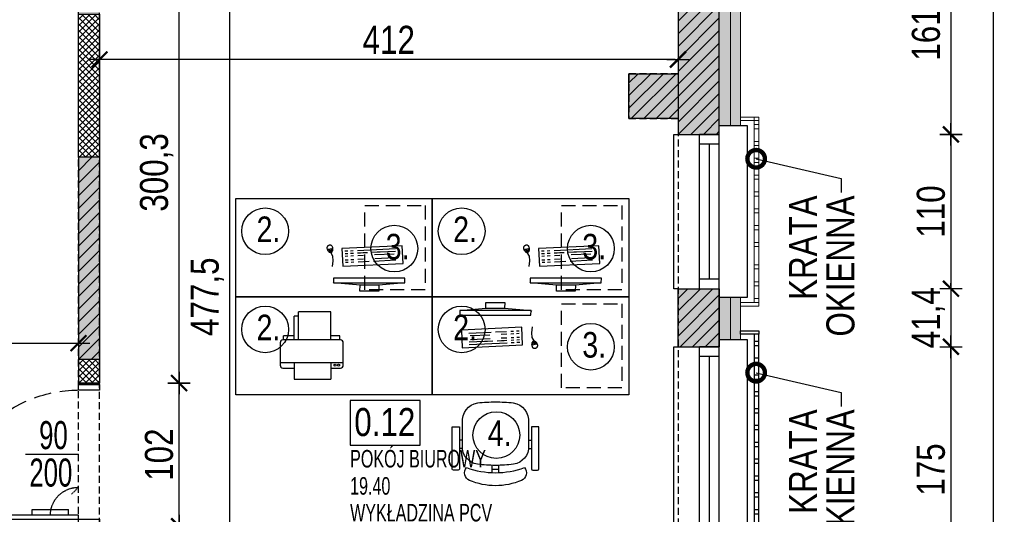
# Model space of a CAD drawing. Header units: millimetres. Extents: x 76192 to 88546, y 19309 to 25840.
# Tile 51 of 61: x 87845 to 88546, y 20479 to 20831. Entities that reach past the tile are written whole.
import ezdxf
from ezdxf import colors
from ezdxf.entities.mleader import LeaderData, LeaderLine
from ezdxf.math import Vec2, Vec3

# ---------------------------------------------------------------- set-up
doc = ezdxf.new("R2010")
doc.units = ezdxf.units.MM
doc.linetypes.add('DASHED', pattern=[0.75, 0.5, -0.25])
doc.layers.get('DEFPOINTS').update_dxf_attribs({"lineweight": 9})
for name, color, linetype in [('_AAB_TABELKI_OPIS', 1, 'Continuous'), ('_AAB_WYPOSAŻENIE', 193, 'Continuous'), ('_HSA_HATCH_WYPEŁNIENIA_PRZEGRÓD', 205, 'Continuous'), ('_HSA_NUMERACJA POMIESZCZEN', 43, 'Continuous'), ('_HSA_OPIS', 43, 'Continuous'), ('_HSA_OPIS_STOLARKA_WEWNĘTRZNA', 43, 'Continuous'), ('_HSA_STOLARKA_WEWNĘTRZNA', 132, 'Continuous'), ('_HSA_STOLARKA_ZEWNĘTRZNA', 132, 'Continuous'), ('_HSA_WIDOKOWE', 1, 'Continuous'), ('_HSA_WIDOKOWE_CIENKIE', 8, 'Continuous'), ('_HSA_WYM_100', 141, 'Continuous'), ('_HSA_WYPOSAŻENIE', 193, 'Continuous'), ('_HSA_ŚCIANY_DZIAŁOWE', 6, 'Continuous'), ('_HSA_ŚCIANY_KONSTRUKCYJNE', 3, 'Continuous'), ('_HSA_ŚCIANY_MUROWANE', 4, 'Continuous')]:
    doc.layers.add(name, color=color, linetype=linetype)
for name, color, linetype, lineweight in [('_HSA_IZOLACJA_TERMICZNA', 2, 'Continuous', 5), ('A- stolarka', 221, 'Continuous', 20), ('A_CIENKIE', 252, 'Continuous', 18)]:
    doc.layers.add(name, color=color, linetype=linetype, lineweight=lineweight)
doc.layers.add('_HSA_NUMERACJA POMIESZCZEN POMOC', color=7, linetype='Continuous', true_color=0x38940a, plot=False)
doc.layers.add('_HSA_POWIERZCHNIA_UŻYTKOWA', color=115, linetype='DASHED', plot=False)
doc.styles.add('Arial Narrow_1', font='Arial Narrow.ttf', dxfattribs={"width": 0.8, "height": 200})
doc.styles.add('ARIAL_100', font='Arial.ttf', dxfattribs={"width": 0.8, "height": 20})
doc.styles.add('ARIAL_30', font='Arial.ttf', dxfattribs={"width": 0.8, "height": 7})
doc.styles.add('ARIAL_50', font='Arial Narrow.ttf', dxfattribs={"width": 0.8, "height": 10})
doc.linetypes.add('BATTING', pattern='A,0.00254,-2.54,[134,ltypeshp.shx,S=2.54,R=0,X=-2.54,Y=0],-5.08,[134,ltypeshp.shx,S=2.54,R=180,X=2.54,Y=0],-2.54', length=10.16254)
doc.dimstyles.new('WYM_WEWN_100', dxfattribs={"dimtxt": 20, "dimasz": 2, "dimexe": 10, "dimexo": 0, "dimgap": 4, "dimtad": 1, "dimdec": 1, "dimrnd": 0.1, "dimtxsty": 'ARIAL_100', "dimblk": 'Wym-03', "dimcen": 0, "dimdle": 10, "dimse1": 1, "dimse2": 1, "dimclrt": 256, "dimazin": 2, "dimtfac": 1, "dimtdec": 1, "dimtix": 1, "dimtmove": 2, "dimatfit": 0, "dimfxl": 1, "dimtolj": 1, "dimtzin": 0, "dimarcsym": 0})

# ---------------------------------------------------------------- blocks, each defined once
blk = doc.blocks.new('*U226')
at = {"linetype": 'ByBlock', "ltscale": 10}
for p, q in [((0, 14), (110, 14)), ((0, 0), (0, 14)), ((7, 0), (7, 14)), ((103, 14), (103, 0)), ((110, 14), (110, 0)), ((0, 0), (110, 0)), ((7, 7), (103, 7))]:
    blk.add_line(p, q, dxfattribs=at)
blk = doc.blocks.new('*U225')
at = {"linetype": 'ByBlock', "ltscale": 10}
for p, q in [((0, 14), (175, 14)), ((0, 0), (0, 14)), ((7, 0), (7, 14)), ((168, 14), (168, 0)), ((175, 14), (175, 0)), ((0, 0), (175, 0)), ((7, 7), (168, 7))]:
    blk.add_line(p, q, dxfattribs=at)
blk = doc.blocks.new('A$Ccbc24da0')
at = {"layer": 'A_CIENKIE', "color": 0}
for points in [[(-5, 3.84), (8.11, 3.84), (8.11, 6.32), (-5, 6.32)], [(4.9, -1.99), (8.11, -1.99), (8.11, 0.93), (4.9, 0.93)], [(4.9, -13.99), (8.11, -13.99), (8.11, -11.07), (4.9, -11.07)], [(4.9, -25.99), (8.11, -25.99), (8.11, -23.07), (4.9, -23.07)], [(4.9, -37.99), (8.11, -37.99), (8.11, -35.07), (4.9, -35.07)], [(4.9, -49.99), (8.11, -49.99), (8.11, -47.07), (4.9, -47.07)], [(4.9, -61.99), (8.11, -61.99), (8.11, -59.07), (4.9, -59.07)], [(4.9, -73.99), (8.11, -73.99), (8.11, -71.07), (4.9, -71.07)], [(4.9, -85.99), (8.11, -85.99), (8.11, -83.07), (4.9, -83.07)], [(4.9, -101.99), (8.11, -101.99), (8.11, -99.07), (4.9, -99.07)], [(4.9, -113.99), (8.11, -113.99), (8.11, -111.07), (4.9, -111.07)], [(-5, -128.47), (8.11, -128.47), (8.11, -125.99), (-5, -125.99)], [(4.9, -125.99), (8.11, -125.99), (8.11, -123.07), (4.9, -123.07)]]:
    blk.add_lwpolyline(points, close=True, dxfattribs=at)
blk.add_lwpolyline([(4.9, 6.32), (4.9, -125.99), (8.11, -125.99), (8.11, 6.32)], dxfattribs=at)
blk = doc.blocks.new('A$Cbb3937aa')
for points in [[(0, 197.94), (13.11, 197.94), (13.11, 195.46), (0, 195.46)], [(13.11, 195.46), (9.9, 195.46), (9.9, 2.48), (13.11, 2.48)], [(9.9, 187.44), (13.11, 187.44), (13.11, 190.37), (9.9, 190.37)], [(9.9, 175.44), (13.11, 175.44), (13.11, 178.37), (9.9, 178.37)], [(9.9, 163.44), (13.11, 163.44), (13.11, 166.37), (9.9, 166.37)], [(9.9, 151.44), (13.11, 151.44), (13.11, 154.37), (9.9, 154.37)], [(9.9, 139.44), (13.11, 139.44), (13.11, 142.37), (9.9, 142.37)], [(9.9, 127.44), (13.11, 127.44), (13.11, 130.37), (9.9, 130.37)], [(9.9, 115.44), (13.11, 115.44), (13.11, 118.37), (9.9, 118.37)], [(9.9, 103.44), (13.11, 103.44), (13.11, 106.37), (9.9, 106.37)], [(9.9, 91.44), (13.11, 91.44), (13.11, 94.37), (9.9, 94.37)], [(9.9, 79.44), (13.11, 79.44), (13.11, 82.37), (9.9, 82.37)], [(9.9, 67.44), (13.11, 67.44), (13.11, 70.37), (9.9, 70.37)], [(9.9, 55.44), (13.11, 55.44), (13.11, 58.37), (9.9, 58.37)], [(9.9, 43.44), (13.11, 43.44), (13.11, 46.37), (9.9, 46.37)], [(9.9, 31.44), (13.11, 31.44), (13.11, 34.37), (9.9, 34.37)], [(9.9, 19.44), (13.11, 19.44), (13.11, 22.37), (9.9, 22.37)], [(9.9, 7.44), (13.11, 7.44), (13.11, 10.37), (9.9, 10.37)], [(0, 0), (13.11, 0), (13.11, 2.48), (0, 2.48)]]:
    blk.add_lwpolyline(points, close=True)
blk = doc.blocks.new('*U539')
for p, q in [((93.275, 87), (90.175, 87)), ((93.275, 85), (90.175, 85)), ((93.275, 88.25), (94.075, 88.25)), ((93.275, 83.75), (93.275, 88.25)), ((97.8, 88.25), (97, 88.25)), ((97.8, 83.75), (97.8, 88.25)), ((97.8, 87), (100.9, 87)), ((97.8, 85), (100.9, 85)), ((87.175, 75.86), (87.175, 84)), ((89.175, 75.86), (89.175, 84)), ((94.075, 83.75), (93.275, 83.75)), ((97, 83.75), (97.8, 83.75)), ((101.9, 75.86), (101.9, 84)), ((103.9, 75.86), (103.9, 84)), ((92.275, 74.86), (90.175, 74.86)), ((92.275, 72.86), (90.175, 72.86)), ((92.275, 72.86), (92.275, 74.86)), ((98.8, 72.86), (98.8, 74.86)), ((98.8, 74.86), (100.9, 74.86)), ((98.8, 72.86), (100.9, 72.86)), ((90.075, 33), (90.075, 7)), ((94.075, 33), (90.075, 33)), ((94.075, 7), (90.075, 7))]:
    blk.add_line(p, q)
at = {"linetype": 'DASHED'}
blk.add_line((74.275, 0), (79.225, 4.95), dxfattribs=at)
for points in [[(97, 0), (94.075, 0), (94.075, 92), (97, 92)], [(1, 0), (1, -15), (5, -15), (5, 0)], [(97, 0), (97, -15), (101, -15), (101, 0)]]:
    blk.add_lwpolyline(points, close=True)
for points in [[(0, 0), (0, -15)], [(102, 0), (102, -15)]]:
    blk.add_lwpolyline(points)
at = {"linetype": 'DASHED', "ltscale": 25}
blk.add_arc((97, 0), 92, 90, 180, dxfattribs=at)
for centre, radius, start, end in [((90.175, 84), 3, 90, 180), ((90.175, 84), 1, 90, 180), ((100.9, 84), 3, 0, 90), ((100.9, 84), 1, 0, 90), ((90.175, 75.86), 3, 180, 270), ((90.175, 75.86), 1, 180, 270), ((100.9, 75.86), 3, 270, 0), ((100.9, 75.86), 1, 270, 0)]:
    blk.add_arc(centre, radius, start, end)
at = {"linetype": 'DASHED', "ltscale": 0.5}
blk.add_arc((94.275, 0), 20, 90, 180, dxfattribs=at)
blk = doc.blocks.new('biurko 140x70')
at = {"layer": '_AAB_TABELKI_OPIS'}
blk.add_circle((34506.38, 9489.46), 16.65, dxfattribs=at)
at = {"layer": '_AAB_WYPOSAŻENIE'}
blk.add_lwpolyline([(34485.45, 9512.76), (34625.45, 9512.76), (34625.45, 9442.76), (34485.45, 9442.76)], close=True, dxfattribs=at)
at = {"layer": '_AAB_TABELKI_OPIS', "insert": (34500.28, 9499.95), "char_height": 18.2, "attachment_point": 1, "style": 'ARIAL_30'}
blk.add_mtext_dynamic_manual_height_columns('2.', width=375.4118, gutter_width=5850.55, heights=[0], dxfattribs=at)
blk = doc.blocks.new('kontener podbiurk')
at = {"layer": '_AAB_TABELKI_OPIS'}
blk.add_circle((34395.36, 9475.54), 16.65, dxfattribs=at)
at = {"layer": '_AAB_WYPOSAŻENIE', "linetype": 'DASHED', "ltscale": 20}
blk.add_lwpolyline([(34417.42, 9446.22), (34374.42, 9446.22), (34374.42, 9506.22), (34417.42, 9506.22)], close=True, dxfattribs=at)
at = {"layer": '_AAB_TABELKI_OPIS', "insert": (34389.25, 9486.03), "char_height": 18.2, "attachment_point": 1, "style": 'ARIAL_30'}
blk.add_mtext_dynamic_manual_height_columns('3.', width=375.4118, gutter_width=5850.55, heights=[0], dxfattribs=at)
blk = doc.blocks.new('E1')
for p, q in [((39168.7, -57603.37), (39169.02, -57603.64)), ((39190.41, -57601.59), (39192.43, -57601.04)), ((39190.48, -57601.85), (39192.49, -57601.31)), ((39191, -57601.71), (39190.94, -57601.44)), ((39192.14, -57601.4), (39192.08, -57601.14)), ((39183.08, -57612.16), (39183.17, -57614.16)), ((39184.87, -57612.08), (39184.97, -57614.07)), ((39187.57, -57611.95), (39187.67, -57613.95)), ((39189.37, -57611.86), (39189.46, -57613.86)), ((39191.17, -57611.78), (39191.26, -57613.77)), ((39183.26, -57616.16), (39183.36, -57618.15)), ((39183.5, -57621.15), (39183.88, -57629.14)), ((39185.06, -57616.07), (39185.16, -57618.07)), ((39185.3, -57621.07), (39185.49, -57625.06)), ((39187.76, -57615.94), (39187.85, -57617.94)), ((39187.99, -57620.94), (39188.18, -57624.93)), ((39189.56, -57615.86), (39189.65, -57617.86)), ((39191.36, -57615.77), (39191.45, -57617.77)), ((39191.59, -57620.77), (39192.86, -57647.74)), ((39184.02, -57632.14), (39184.77, -57648.12)), ((39185.86, -57633.05), (39186.52, -57647.04)), ((39188.56, -57632.92), (39189.22, -57646.91))]:
    blk.add_line(p, q)
at = {"flags": 128}
for points in [[(39189.99, -57601.69), (39189.99, -57601.43), (39190.07, -57601.17), (39190.2, -57600.91), (39190.38, -57600.64), (39190.6, -57600.39), (39190.86, -57600.15), (39191.16, -57599.92), (39191.47, -57599.72), (39191.8, -57599.55), (39192.15, -57599.4), (39192.5, -57599.29), (39192.84, -57599.21), (39193.19, -57599.17), (39193.52, -57599.16), (39193.84, -57599.2), (39194.13, -57599.27), (39194.4, -57599.39), (39194.64, -57599.54), (39194.85, -57599.72), (39195.04, -57599.93), (39195.19, -57600.15), (39195.32, -57600.39), (39195.41, -57600.63), (39195.48, -57600.87), (39195.51, -57601.11), (39195.51, -57601.34), (39195.48, -57601.56), (39195.41, -57601.77), (39195.31, -57601.97), (39195.16, -57602.15), (39194.97, -57602.33), (39194.74, -57602.48), (39194.46, -57602.63), (39194.15, -57602.76), (39193.8, -57602.86), (39193.43, -57602.95), (39193.05, -57603.01), (39192.66, -57603.04), (39192.27, -57603.04), (39191.89, -57603), (39191.53, -57602.93), (39191.18, -57602.83), (39190.87, -57602.7), (39190.59, -57602.54), (39190.36, -57602.36), (39190.17, -57602.15), (39190.05, -57601.93)], [(39192.14, -57599.9), (39191.98, -57599.97), (39191.68, -57600.13), (39191.39, -57600.31), (39191.13, -57600.52), (39190.89, -57600.73), (39190.7, -57600.95), (39190.55, -57601.17), (39190.45, -57601.36), (39190.41, -57601.53), (39190.4, -57601.65), (39190.43, -57601.75), (39190.5, -57601.87), (39190.62, -57602.01), (39190.8, -57602.15), (39191.03, -57602.28), (39191.3, -57602.4), (39191.6, -57602.48), (39191.93, -57602.55), (39192.27, -57602.58), (39192.63, -57602.58), (39192.81, -57602.56)], [(39182.31, -57653.24), (39194.89, -57652.65), (39192.87, -57609.69), (39180.29, -57610.29)]]:
    blk.add_lwpolyline(points, close=True, dxfattribs=at)
for points in [[(39166.69, -57636.03), (39162.56, -57635.85), (39162.56, -57622.41), (39166.69, -57622.59), (39168.41, -57603.61), (39168.41, -57654.39), (39166.69, -57636.03), (39166.69, -57622.59)], [(39168.41, -57654.39), (39171.72, -57654.54), (39171.72, -57603.76), (39168.41, -57603.61)], [(39179.99, -57602.96), (39184.2, -57603.5), (39187.58, -57603.2), (39189.99, -57601.64)], [(39189.79, -57620.85), (39189.89, -57622.85), (39189.98, -57624.85), (39190.12, -57627.84)], [(39190.26, -57630.84), (39190.45, -57634.84), (39190.54, -57636.83), (39191.06, -57647.82)]]:
    blk.add_lwpolyline(points, dxfattribs=at)
blk = doc.blocks.new('KRZO')
at = {"color": 0}
for p, q in [((-23.6, -27.3), (-25.6, -27.3)), ((23.6, -27.3), (25.6, -27.3)), ((-23.53, -33.3), (-25.6, -33.3)), ((23.53, -33.3), (25.6, -33.3)), ((-2.46, -50.38), (-2.46, -45.2)), ((2.46, -50.38), (2.46, -45.2))]:
    blk.add_line(p, q, dxfattribs=at)
for points in [[(0, 0, 0.028526), (-12.69, -0.67, 0.385652), (-23.6, -14.7), (-23.6, -31.4, 0.383693), (-12.8, -44.4, 0.032317), (0, -45.23, 0.032317), (12.8, -44.4, 0.383693), (23.6, -31.4), (23.6, -14.7, 0.385652), (12.69, -0.67, 0.028526)], [(-29.9, -48.6, -0.414214), (-30.9, -47.6), (-30.9, -46.6), (-30.9, -18.2, -0.414214), (-30.4, -17.7), (-26.1, -17.7, -0.414214), (-25.6, -18.2), (-25.6, -47.6, -0.414214), (-26.6, -48.6), (-28.9, -48.6)], [(29.9, -48.6, 0.414214), (30.9, -47.6), (30.9, -46.6), (30.9, -18.2, 0.414214), (30.4, -17.7), (26.1, -17.7, 0.414214), (25.6, -18.2), (25.6, -47.6, 0.414214), (26.6, -48.6), (28.9, -48.6)], [(0, -59.73, 0.099829), (18.48, -55.96, 0.505402), (20.7, -46.8, -0.087014), (0, -50.43, -0.087014), (-20.7, -46.8, 0.505402), (-18.48, -55.96, 0.099829)]]:
    blk.add_lwpolyline(points, format="xyb", close=True, dxfattribs=at)
blk.add_lwpolyline([(2.46, -48), (0, -48), (-2.46, -48)], dxfattribs=at)
blk = doc.blocks.new('krzesło biur')
at = {"layer": '_AAB_TABELKI_OPIS'}
blk.add_circle((0.57, -23.64), 16.65, dxfattribs=at)
at = {"layer": '_AAB_WYPOSAŻENIE', "xscale": -1, "rotation": 359.9999999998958}
blk.add_blockref('KRZO', (0, 0), dxfattribs=at)
at = {"layer": '_AAB_TABELKI_OPIS', "insert": (-5.53, -13.16), "char_height": 18.2, "attachment_point": 1, "style": 'ARIAL_30'}
blk.add_mtext_dynamic_manual_height_columns('4.', width=375.4118, gutter_width=5850.55, heights=[0], dxfattribs=at)
blk = doc.blocks.new('NUMERACJA_POMIESZCZEŃ_200')
blk.add_lwpolyline([(50, 31.85), (0, 31.85), (0, 0), (50, 0)], close=True)
at = {"style": 'ARIAL_100', "width": 0.8}
blk.add_attdef('OPIS_TABELKA', (2.96, 6.47), '', height=20, dxfattribs=at)
at = {"layer": '_HSA_NUMERACJA POMIESZCZEN POMOC', "style": 'ARIAL_50', "width": 0.8}
for tag, p in [('NAZWA', (0, -15.93)), ('POWIERZCHNIA', (0, -35.3)), ('POSADZKA', (0, -54.39)), ('SUFIT', (0, -73.08))]:
    blk.add_attdef(tag, p, '', height=12.5, dxfattribs=at)
blk = doc.blocks.new('_DotSmall')
at = {"color": 0, "linetype": 'ByBlock', "const_width": 0.5}
blk.add_lwpolyline([(-0.0625, 0, 1), (0.0625, 0, 1)], format="xyb", close=True, dxfattribs=at)
blk = doc.blocks.new('Wym-03')
for p, q in [((0, 4), (0, -4)), ((-4, 0), (4, 0))]:
    blk.add_line(p, q)
blk.add_lwpolyline([(-2.83, -2.83, 0.8, 0.8, 0), (2.83, 2.83, 0.05, 0.05, 0)], format="xyseb")
blk = doc.blocks.new('*D711')
at = {"layer": '_HSA_WYM_100', "color": 0, "lineweight": -2}
blk.add_line((88508.19, 20908.42), (88508.19, 20751.35), dxfattribs=at)
at = {"layer": 'DEFPOINTS', "color": 0}
for p in [(88343.19, 20910.42), (88343.19, 20749.35), (88508.19, 20749.35)]:
    blk.add_point(p, dxfattribs=at)
at = {"layer": '_HSA_WYM_100', "color": 0, "lineweight": -2, "xscale": 2, "yscale": 2, "zscale": 2}
for p, rotation in [((88508.19, 20910.42), 90), ((88508.19, 20749.35), 270)]:
    blk.add_blockref('Wym-03', p, dxfattribs=dict(at, rotation=rotation))
at = {"layer": '_HSA_WYM_100', "insert": (88492.17, 20829.89), "char_height": 20, "attachment_point": 5, "rotation": 90, "style": 'ARIAL_100'}
blk.add_mtext('\\A1;161,1', dxfattribs=at)
blk = doc.blocks.new('*D712')
at = {"layer": '_HSA_WYM_100', "color": 0, "lineweight": -2}
blk.add_line((88508.19, 20747.35), (88508.19, 20641.35), dxfattribs=at)
at = {"layer": 'DEFPOINTS', "color": 0}
for p in [(88343.19, 20749.35), (88343.19, 20639.35), (88508.19, 20639.35)]:
    blk.add_point(p, dxfattribs=at)
at = {"layer": '_HSA_WYM_100', "color": 0, "lineweight": -2, "xscale": 2, "yscale": 2, "zscale": 2}
for p, rotation in [((88508.19, 20749.35), 90), ((88508.19, 20639.35), 270)]:
    blk.add_blockref('Wym-03', p, dxfattribs=dict(at, rotation=rotation))
at = {"layer": '_HSA_WYM_100', "insert": (88493.97, 20694.35), "char_height": 20, "attachment_point": 5, "rotation": 90, "style": 'ARIAL_100'}
blk.add_mtext('\\A1;110', dxfattribs=at)
blk = doc.blocks.new('*D713')
at = {"layer": '_HSA_WYM_100', "color": 0, "lineweight": -2}
for p, q in [((88508.19, 20641.35), (88508.19, 20643.35)), ((88508.19, 20639.35), (88508.19, 20597.92)), ((88508.19, 20595.92), (88508.19, 20593.92))]:
    blk.add_line(p, q, dxfattribs=at)
at = {"layer": 'DEFPOINTS', "color": 0}
for p in [(88343.19, 20639.35), (88343.19, 20597.92), (88508.19, 20597.92)]:
    blk.add_point(p, dxfattribs=at)
at = {"layer": '_HSA_WYM_100', "color": 0, "lineweight": -2, "xscale": 2, "yscale": 2, "zscale": 2}
for p, rotation in [((88508.19, 20639.35), 270), ((88508.19, 20597.92), 90)]:
    blk.add_blockref('Wym-03', p, dxfattribs=dict(at, rotation=rotation))
at = {"layer": '_HSA_WYM_100', "insert": (88492.17, 20618.64), "char_height": 20, "attachment_point": 5, "rotation": 90, "style": 'ARIAL_100'}
blk.add_mtext('\\A1;41,4', dxfattribs=at)
blk = doc.blocks.new('*D714')
at = {"layer": '_HSA_WYM_100', "color": 0, "lineweight": -2}
blk.add_line((88508.19, 20595.92), (88508.19, 20424.92), dxfattribs=at)
at = {"layer": 'DEFPOINTS', "color": 0}
for p in [(88343.19, 20597.92), (88343.19, 20422.92), (88508.19, 20422.92)]:
    blk.add_point(p, dxfattribs=at)
at = {"layer": '_HSA_WYM_100', "color": 0, "lineweight": -2, "xscale": 2, "yscale": 2, "zscale": 2}
for p, rotation in [((88508.19, 20597.92), 90), ((88508.19, 20422.92), 270)]:
    blk.add_blockref('Wym-03', p, dxfattribs=dict(at, rotation=rotation))
at = {"layer": '_HSA_WYM_100', "insert": (88493.97, 20510.42), "char_height": 20, "attachment_point": 5, "rotation": 90, "style": 'ARIAL_100'}
blk.add_mtext('\\A1;175', dxfattribs=at)
blk = doc.blocks.new('*D722')
at = {"layer": '_HSA_WYM_100', "color": 0, "lineweight": -2}
blk.add_line((88538.19, 23251.53), (88538.19, 19529.42), dxfattribs=at)
at = {"layer": 'DEFPOINTS', "color": 0}
for p in [(88358.19, 23253.53), (88358.19, 19527.42), (88538.19, 19527.42)]:
    blk.add_point(p, dxfattribs=at)
at = {"layer": '_HSA_WYM_100', "color": 0, "lineweight": -2, "xscale": 2, "yscale": 2, "zscale": 2}
for p, rotation in [((88538.19, 23253.53), 90), ((88538.19, 19527.42), 270)]:
    blk.add_blockref('Wym-03', p, dxfattribs=dict(at, rotation=rotation))
at = {"layer": '_HSA_WYM_100', "insert": (88522.17, 21390.48), "char_height": 20, "attachment_point": 5, "rotation": 90, "style": 'ARIAL_100'}
blk.add_mtext('\\A1;3726,1', dxfattribs=at)
blk = doc.blocks.new('*D1104')
at = {"layer": '_HSA_WYM_100', "color": 0, "lineweight": -2}
blk.add_line((87958.46, 20472.05), (87958.46, 20570.05), dxfattribs=at)
at = {"layer": 'DEFPOINTS', "color": 0}
for p in [(87901.81, 20572.05), (87958.46, 20572.05), (87901.81, 20470.05)]:
    blk.add_point(p, dxfattribs=at)
at = {"layer": '_HSA_WYM_100', "color": 0, "lineweight": -2, "xscale": 2, "yscale": 2, "zscale": 2}
for p, rotation in [((87958.46, 20572.05), 90), ((87958.46, 20470.05), 270)]:
    blk.add_blockref('Wym-03', p, dxfattribs=dict(at, rotation=rotation))
at = {"layer": '_HSA_WYM_100', "insert": (87944.25, 20521.05), "char_height": 20, "attachment_point": 5, "rotation": 90, "style": 'ARIAL_100'}
blk.add_mtext('\\A1;102', dxfattribs=at)
blk = doc.blocks.new('*D1105')
at = {"layer": '_HSA_WYM_100', "color": 0, "lineweight": -2}
blk.add_line((87958.46, 20574.05), (87958.46, 20870.38), dxfattribs=at)
at = {"layer": 'DEFPOINTS', "color": 0}
for p in [(87901.81, 20872.38), (87958.46, 20872.38), (87901.81, 20572.05)]:
    blk.add_point(p, dxfattribs=at)
at = {"layer": '_HSA_WYM_100', "color": 0, "lineweight": -2, "xscale": 2, "yscale": 2, "zscale": 2}
for p, rotation in [((87958.46, 20872.38), 89.99999999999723), ((87958.46, 20572.05), 269.9999999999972)]:
    blk.add_blockref('Wym-03', p, dxfattribs=dict(at, rotation=rotation))
at = {"layer": '_HSA_WYM_100', "insert": (87942.44, 20722.21), "char_height": 20, "attachment_point": 5, "rotation": 90, "style": 'ARIAL_100'}
blk.add_mtext('\\A1;300,3', dxfattribs=at)
blk = doc.blocks.new('*D1113')
at = {"layer": '_HSA_WYM_100', "color": 0, "lineweight": -2}
blk.add_line((87994.51, 20396.88), (87994.51, 20870.38), dxfattribs=at)
at = {"layer": 'DEFPOINTS', "color": 0}
for p in [(87958.46, 20872.38), (87994.51, 20872.38), (87958.46, 20394.88)]:
    blk.add_point(p, dxfattribs=at)
at = {"layer": '_HSA_WYM_100', "color": 0, "lineweight": -2, "xscale": 2, "yscale": 2, "zscale": 2}
for p, rotation in [((87994.51, 20872.38), 89.99999999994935), ((87994.51, 20394.88), 269.9999999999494)]:
    blk.add_blockref('Wym-03', p, dxfattribs=dict(at, rotation=rotation))
at = {"layer": '_HSA_WYM_100', "insert": (87978.53, 20633.63), "char_height": 20, "attachment_point": 5, "rotation": 90, "style": 'ARIAL_100'}
blk.add_mtext('\\A1;477,5', dxfattribs=at)
blk = doc.blocks.new('*D1120')
at = {"layer": '_HSA_WYM_100', "color": 0, "lineweight": -2}
blk.add_line((88311.81, 20802.73), (87903.81, 20802.73), dxfattribs=at)
at = {"layer": 'DEFPOINTS', "color": 0}
for p in [(87901.81, 20802.73), (87901.81, 20792.64), (88313.81, 20792.64)]:
    blk.add_point(p, dxfattribs=at)
at = {"layer": '_HSA_WYM_100', "color": 0, "lineweight": -2, "xscale": 2, "yscale": 2, "zscale": 2, "rotation": 180}
blk.add_blockref('Wym-03', (87901.81, 20802.73), dxfattribs=at)
at = {"layer": '_HSA_WYM_100', "color": 0, "lineweight": -2, "xscale": 2, "yscale": 2, "zscale": 2}
blk.add_blockref('Wym-03', (88313.81, 20802.73), dxfattribs=at)
at = {"layer": '_HSA_WYM_100', "insert": (88107.81, 20816.77), "char_height": 20, "attachment_point": 5, "style": 'ARIAL_100'}
blk.add_mtext('\\A1;412', dxfattribs=at)
blk = doc.blocks.new('*D1141')
at = {"layer": '_HSA_WYM_100', "color": 0, "lineweight": -2}
blk.add_line((87708.81, 20600.46), (87884.81, 20600.46), dxfattribs=at)
at = {"layer": 'DEFPOINTS', "color": 0}
for p in [(87706.81, 20619.14), (87886.81, 20619.14), (87886.81, 20600.46)]:
    blk.add_point(p, dxfattribs=at)
at = {"layer": '_HSA_WYM_100', "color": 0, "lineweight": -2, "xscale": 2, "yscale": 2, "zscale": 2, "rotation": 180}
blk.add_blockref('Wym-03', (87706.81, 20600.46), dxfattribs=at)
at = {"layer": '_HSA_WYM_100', "color": 0, "lineweight": -2, "xscale": 2, "yscale": 2, "zscale": 2}
blk.add_blockref('Wym-03', (87886.81, 20600.46), dxfattribs=at)
at = {"layer": '_HSA_WYM_100', "insert": (87796.81, 20614.68), "char_height": 20, "attachment_point": 5, "style": 'ARIAL_100'}
blk.add_mtext('\\A1;180', dxfattribs=at)

msp = doc.modelspace()

# ---------------------------------------------------------------- hatches: boundary and pattern name
at = {"layer": '_HSA_HATCH_WYPEŁNIENIA_PRZEGRÓD'}
h = msp.add_hatch(dxfattribs=at)
h.set_pattern_fill('ANSI31', color=256, scale=2, style=0)
h.set_pattern_definition([(45, (16000, 0), (-4.49012806, 4.49012806), [])])
h.paths.add_polyline_path([(88313.81, 22610.64), (88271.81, 22610.64), (88271.81, 22579.64), (88313.81, 22579.64)])
h.paths.add_polyline_path([(88343.19, 22384.17), (88313.81, 22384.17), (88313.81, 22310.42), (88343.19, 22310.42)])
h.paths.add_polyline_path([(88343.19, 21990.42), (88313.81, 21990.42), (88313.81, 21905.42), (88343.19, 21905.42)])
h.paths.add_polyline_path([(88343.19, 21730.42), (88313.81, 21730.42), (88313.81, 21619.24), (88343.19, 21619.24)])
h.paths.add_polyline_path([(88343.19, 21444.24), (88313.81, 21444.24), (88313.81, 21335.52), (88343.19, 21335.52)])
h.paths.add_polyline_path([(88313.81, 21406.25), (88263.81, 21406.25), (88263.81, 21370.53), (88313.81, 21370.53)])
h.paths.add_polyline_path([(88343.19, 21160.52), (88313.81, 21160.52), (88313.81, 21085.42), (88343.19, 21085.42)])
h.paths.add_polyline_path([(88343.19, 20910.42), (88313.81, 20910.42), (88313.81, 20749.35), (88343.19, 20749.35)])
h.paths.add_polyline_path([(88313.81, 20792.64), (88278.81, 20792.64), (88278.81, 20760.64), (88313.81, 20760.64)])
h.paths.add_polyline_path([(88343.19, 20639.35), (88313.81, 20639.35), (88313.81, 20597.92), (88343.19, 20597.92)])
h.paths.add_polyline_path([(88343.19, 20422.92), (88313.81, 20422.92), (88313.81, 20380.8), (88343.19, 20380.8)])
h.paths.add_polyline_path([(88313.81, 20205.8), (88278.81, 20205.8), (88278.81, 20172.8), (88313.81, 20172.8)])
h.paths.add_polyline_path([(80845.6, 25016.02), (85067.47, 25016.02), (85067.47, 25839.79), (80845.6, 25839.79)], flags=9)
h.paths.add_polyline_path([(86952.22, 20405.4), (87041.05, 20405.4), (87041.05, 20433.52), (86952.22, 20433.52)], flags=9)
h = msp.add_hatch(color=256, dxfattribs=at)
h.paths.add_polyline_path([(88278.81, 20205.8), (88278.81, 20172.8), (88313.81, 20172.8), (88313.81, 20205.8)])
h.paths.add_polyline_path([(88313.81, 20422.92), (88313.81, 20380.8), (88343.19, 20380.8), (88343.19, 20385.8), (88358.19, 20385.8), (88358.19, 20417.92), (88343.19, 20417.92), (88343.19, 20422.92)])
h.paths.add_polyline_path([(88313.81, 20639.35), (88313.81, 20597.92), (88343.19, 20597.92), (88343.19, 20602.92), (88358.19, 20602.92), (88358.19, 20633.42), (88343.19, 20633.42), (88343.19, 20639.35)])
h.paths.add_polyline_path([(88313.81, 20910.42), (88313.81, 20792.64), (88278.81, 20792.64), (88278.81, 20760.64), (88313.81, 20760.64), (88313.81, 20749.35), (88343.19, 20749.35), (88343.19, 20755.42), (88358.19, 20755.42), (88358.19, 20905.42), (88343.19, 20905.42), (88343.19, 20910.42)])
h.paths.add_polyline_path([(88313.81, 21160.52), (88313.81, 21085.42), (88343.19, 21085.42), (88343.19, 21090.42), (88358.19, 21090.42), (88358.19, 21155.52), (88343.19, 21155.52), (88343.19, 21160.52)])
h.paths.add_polyline_path([(88313.81, 21444.24), (88313.81, 21406.25), (88263.81, 21406.25), (88263.81, 21370.53), (88313.81, 21370.53), (88313.81, 21335.52), (88343.19, 21335.52), (88343.19, 21340.52), (88358.19, 21340.52), (88358.19, 21439.24), (88343.19, 21439.24), (88343.19, 21444.24)])
h.paths.add_polyline_path([(88313.81, 21730.42), (88313.81, 21619.24), (88343.19, 21619.24), (88343.19, 21624.24), (88358.19, 21624.24), (88358.19, 21725.42), (88343.19, 21725.42), (88343.19, 21730.42)])
h.paths.add_polyline_path([(88313.81, 21990.42), (88313.81, 21905.42), (88343.19, 21905.42), (88343.19, 21910.42), (88358.19, 21910.42), (88358.19, 21985.42), (88343.19, 21985.42), (88343.19, 21990.42)])
h.paths.add_polyline_path([(88313.81, 22384.17), (88343.19, 22384.17), (88343.19, 22379.17), (88358.19, 22379.17), (88358.19, 22317.15), (88343.19, 22317.15), (88343.19, 22310.42), (88313.81, 22310.42)])
h = msp.add_hatch(color=256, dxfattribs=at)
h.paths.add_polyline_path([(87908.74, 21358.65), (87928.74, 21358.65), (87928.74, 21344.65), (87908.74, 21344.65)], flags=16)
h.paths.add_polyline_path([(87908.74, 21316.2), (87928.74, 21316.2), (87928.74, 21302.2), (87908.74, 21302.2)], flags=16)
h.paths.add_polyline_path([(88313.81, 21127.88), (87901.81, 21127.88), (87901.81, 21195.11), (87886.81, 21195.11), (87886.81, 21074.05), (87901.81, 21074.05), (87901.81, 21112.88), (88313.81, 21112.88)])
h.paths.add_polyline_path([(87908.74, 20911.72), (87908.74, 20925.72), (87928.74, 20925.72), (87928.74, 20911.72)], flags=16)
h.paths.add_polyline_path([(87908.74, 20412), (87925.74, 20412), (87925.74, 20398), (87925.74, 20380.88), (88313.81, 20380.88), (88313.81, 20394.88), (87928.84, 20394.88), (87928.84, 20455.93), (87901.81, 20455.93), (87901.81, 20470.05), (87886.81, 20470.05), (87886.81, 20362.05), (87901.81, 20362.05), (87901.81, 20380.88), (87908.74, 20380.88), (87908.74, 20398)])
h.paths.add_polyline_path([(87908.74, 20419.22), (87908.74, 20433.22), (87925.74, 20433.22), (87925.74, 20419.22)], flags=16)
h.paths.add_polyline_path([(88030.4, 19892.85), (88050.4, 19892.85), (88050.4, 19878.85), (88030.4, 19878.85)], flags=16)
h.paths.add_polyline_path([(88030.4, 19873.19), (88050.4, 19873.19), (88050.4, 19859.19), (88030.4, 19859.19)], flags=16)
h.paths.add_polyline_path([(88030.4, 19851.62), (88050.4, 19851.62), (88050.4, 19837.62), (88030.4, 19837.62)], flags=16)
h.paths.add_polyline_path([(87706.81, 20039.88), (87706.81, 20024.88)])
h.paths.add_polyline_path([(87804.66, 19781.42), (87713.81, 19781.42), (87713.81, 19766.42), (87804.66, 19766.42)])
h.paths.add_polyline_path([(87886.81, 20835.05), (87901.81, 20835.05), (87901.81, 20873.38), (87908.74, 20873.38), (87908.74, 20890.5), (87908.74, 20904.5), (87928.74, 20904.5), (87928.74, 20890.5), (87928.74, 20872.38), (88313.81, 20872.38), (88313.81, 20888.38), (87931.84, 20888.38), (87931.84, 20943.43), (87901.81, 20943.43), (87901.81, 20963.05), (87886.81, 20963.05)])
h.paths.add_polyline_path([(87853.81, 21394.88), (87853.81, 21379.88), (87886.81, 21379.88), (87886.81, 21337.42), (87908.74, 21337.42), (87928.74, 21337.42), (87928.74, 21323.42), (87908.74, 21323.42), (87886.81, 21323.42), (87886.81, 21297.11), (87934.49, 21297.11), (87934.49, 21379.88), (88263.81, 21379.88), (88263.81, 21394.88), (87928.74, 21394.88), (87928.74, 21379.88), (87928.74, 21365.88), (87908.74, 21365.88), (87908.74, 21379.88), (87908.74, 21394.88)])
h.paths.add_polyline_path([(87751.81, 21379.88), (87751.81, 21394.88), (87706.81, 21394.88), (87706.81, 21468.86), (87691.81, 21468.86), (87691.81, 21312.01), (87706.81, 21312.01), (87706.81, 21379.88)])
h.paths.add_polyline_path([(87901.81, 20124.42), (87901.81, 20238.88), (87886.81, 20238.88), (87886.81, 20124.42)])
h.paths.add_polyline_path([(87901.81, 20589.05), (87901.81, 20733.05), (87886.81, 20733.05), (87886.81, 20589.05)])
h.paths.add_polyline_path([(87919.81, 19896.42), (87907.81, 19896.42), (87907.81, 19851.42), (87919.81, 19851.42)])
h.paths.add_polyline_path([(87886.81, 19911.42), (87926.81, 19911.42), (87926.81, 19935.95), (87916.48, 19935.95), (87896.48, 19935.95), (87896.48, 19949.95), (87916.48, 19949.95), (87926.81, 19949.95), (87926.81, 19975.26), (87907.81, 19975.26), (87907.81, 20039.88), (87886.92, 20039.88), (87886.92, 20024.88), (87886.81, 20024.88), (87886.81, 19969.6), (87896.48, 19969.6), (87916.48, 19969.6), (87916.48, 19955.6), (87896.48, 19955.6), (87886.81, 19955.6), (87886.81, 19928.37), (87896.48, 19928.37), (87916.48, 19928.37), (87916.48, 19914.37), (87896.48, 19914.37), (87886.81, 19914.37)])
h.paths.add_polyline_path([(88023.81, 19911.42), (88023.81, 19829.83), (88059.54, 19829.83), (88059.54, 19896.42), (88313.81, 19896.42), (88313.81, 19911.42)])
h.paths.add_polyline_path([(87801.81, 19896.42), (87789.81, 19896.42), (87789.81, 19851.42), (87801.81, 19851.42)])
h.paths.add_polyline_path([(88008.81, 19766.42), (88008.81, 19781.42), (87894.66, 19781.42), (87894.66, 19766.42)])
h = msp.add_hatch(dxfattribs=at)
h.set_pattern_fill('ANSI37', color=256)
h.paths.add_polyline_path([(87886.81, 20733.05), (87901.81, 20733.05), (87901.81, 20835.05), (87886.81, 20835.05), (87886.81, 20733.05)], is_closed=False)
h = msp.add_hatch(dxfattribs=at)
h.set_pattern_fill('ANSI31', color=256, scale=2, angle=-1e-13, style=0)
h.paths.add_polyline_path([(87901.81, 20589.05), (87901.81, 20733.05), (87886.81, 20733.05), (87886.81, 20589.05), (87901.81, 20589.05)], is_closed=False)
h = msp.add_hatch(dxfattribs=at)
h.set_pattern_fill('ANSI37', color=256, angle=180)
h.set_pattern_definition([(225, (175788.6223, 40802.9273), (2.24506403, -2.24506403), []), (315, (175788.6223, 40802.9273), (2.24506403, 2.24506403), [])])
h.paths.add_polyline_path([(87901.81, 20589.05), (87886.81, 20589.05), (87886.81, 20572.05), (87901.81, 20572.05)])

# ---------------------------------------------------------------- linework, layer by layer
at = {"layer": '_HSA_IZOLACJA_TERMICZNA', "linetype": 'BATTING', "ltscale": 0.1}
for p, q in [((88351.19, 20905.42), (88351.19, 20755.42)), ((88351.19, 20633.42), (88351.19, 20602.92))]:
    msp.add_line(p, q, dxfattribs=at)
at = {"layer": '_HSA_IZOLACJA_TERMICZNA', "ltscale": 0.1}
for p, q in [((88358.19, 20905.42), (88358.19, 20755.42)), ((88358.19, 20633.42), (88358.19, 20602.92))]:
    msp.add_line(p, q, dxfattribs=at)
at = {"layer": '_HSA_OPIS_STOLARKA_WEWNĘTRZNA'}
msp.add_line((87886.81, 20521.05), (87849.07, 20521.05), dxfattribs=at)
at = {"layer": '_HSA_POWIERZCHNIA_UŻYTKOWA', "ltscale": 10}
for points in [[(87706.81, 20238.88), (87886.81, 20238.88), (87886.81, 21379.88), (87706.81, 21379.88)], [(87901.81, 20872.38), (88313.81, 20872.38), (88313.81, 20792.64), (88278.81, 20792.64), (88278.81, 20760.64), (88313.81, 20760.64), (88313.81, 20394.88), (87928.84, 20394.88), (87928.84, 20455.93), (87901.81, 20455.93)]]:
    msp.add_lwpolyline(points, close=True, dxfattribs=at)
at = {"layer": '_HSA_WIDOKOWE'}
for points in [[(88343.19, 20633.42), (88363.19, 20633.42), (88363.19, 20755.42), (88363.19, 20755.42), (88343.19, 20755.42)], [(88313.81, 20639.35), (88310.81, 20639.35), (88310.81, 20749.35), (88313.81, 20749.35)], [(88343.19, 20419.42), (88363.19, 20419.42), (88363.19, 20602.92), (88343.19, 20602.92)], [(88313.81, 20424.42), (88310.81, 20424.42), (88310.81, 20597.92), (88313.81, 20597.92)]]:
    msp.add_lwpolyline(points, dxfattribs=at)
at = {"layer": '_HSA_WYPOSAŻENIE'}
for p, q in [((88040.53, 20602.79), (88040.53, 20619.79)), ((88043.53, 20619.79), (88040.53, 20619.79)), ((88043.53, 20602.79), (88043.53, 20622.79)), ((88066.53, 20622.79), (88043.53, 20622.79)), ((88066.53, 20602.79), (88066.53, 20622.79)), ((88073.42, 20602.79), (88032.42, 20602.79)), ((88032.92, 20602.79), (88032.92, 20605.79)), ((88040.53, 20605.79), (88032.92, 20605.79)), ((88072.92, 20605.79), (88066.53, 20605.79)), ((88072.92, 20602.79), (88072.92, 20605.79)), ((88030.42, 20600.79), (88030.42, 20584.79)), ((88075.42, 20584.79), (88075.42, 20600.79)), ((88030.42, 20586.84), (88075.42, 20586.84)), ((88032.42, 20582.79), (88040.53, 20582.79)), ((88040.53, 20586.84), (88040.53, 20574.84)), ((88066.53, 20586.84), (88066.53, 20574.84)), ((88066.53, 20582.79), (88073.42, 20582.79)), ((88040.53, 20574.84), (88066.53, 20574.84))]:
    msp.add_line(p, q, dxfattribs=at)
for centre in [(88069.56, 20584.83), (88072.06, 20584.83)]:
    msp.add_circle(centre, 0.758, dxfattribs=at)
for centre, start, end in [((88032.42, 20600.79), 90, 180), ((88073.42, 20600.79), 0, 90), ((88032.42, 20584.79), 180, 270), ((88073.42, 20584.79), 270, 0)]:
    msp.add_arc(centre, 2, start, end, dxfattribs=at)
at = {"layer": '_HSA_ŚCIANY_DZIAŁOWE'}
for p, q in [((87886.81, 20733.05), (87886.81, 20589.05)), ((87901.81, 20733.05), (87901.81, 20589.05)), ((87886.81, 20589.05), (87901.81, 20589.05))]:
    msp.add_line(p, q, dxfattribs=at)
at = {"layer": '_HSA_ŚCIANY_KONSTRUKCYJNE'}
msp.add_line((87901.81, 20572.05), (87886.81, 20572.05), dxfattribs=at)
msp.add_line((87901.81, 20572.05), (87886.81, 20572.05), dxfattribs=at)
for points in [[(87886.81, 20835.05), (87901.81, 20835.05), (87901.81, 20733.05), (87886.81, 20733.05)], [(88278.81, 20792.64), (88313.81, 20792.64), (88313.81, 20760.64), (88278.81, 20760.64)]]:
    msp.add_lwpolyline(points, close=True, dxfattribs=at)
for points in [[(87886.81, 20589.05), (87886.81, 20572.05)], [(87901.81, 20589.05), (87901.81, 20572.05)]]:
    msp.add_lwpolyline(points, dxfattribs=at)
at = {"layer": '_HSA_ŚCIANY_MUROWANE'}
for p, q in [((88343.19, 20749.35), (88343.19, 20910.42)), ((88313.81, 20597.92), (88313.81, 20639.35)), ((88343.19, 20597.92), (88343.19, 20639.35)), ((88343.19, 20639.35), (88343.19, 20597.92)), ((88313.81, 20597.92), (88343.19, 20597.92))]:
    msp.add_line(p, q, dxfattribs=at)
for points in [[(88343.19, 20910.42), (88313.81, 20910.42), (88313.81, 20749.35)], [(88313.81, 20749.35), (88343.19, 20749.35)], [(88313.81, 20639.35), (88343.19, 20639.35)]]:
    msp.add_lwpolyline(points, dxfattribs=at)
at = {"layer": 'A- stolarka'}
msp.add_lwpolyline([(88328.19, 20639.35), (88343.19, 20639.35)], dxfattribs=at)

# ---------------------------------------------------------------- block references
at = {"layer": '_HSA_NUMERACJA POMIESZCZEN', "linetype": 'Continuous'}
msp.add_blockref('NUMERACJA_POMIESZCZEŃ_200', (88080.27, 20527.82), dxfattribs=at).add_auto_attribs({'SUFIT': 'KASETONOWY', 'POSADZKA': 'WYKŁADZINA PCV', 'POWIERZCHNIA': '19.40', 'NAZWA': 'POKÓJ BIUROWY', 'OPIS_TABELKA': '0.12'})
at = {"layer": '_HSA_STOLARKA_WEWNĘTRZNA', "xscale": -1, "rotation": 90}
msp.add_blockref('*U539', (87886.81, 20572.05), dxfattribs=at)
at = {"layer": '_HSA_STOLARKA_ZEWNĘTRZNA', "xscale": -1, "rotation": 270}
for name, p in [('*U226', (88329.19, 20639.35)), ('*U225', (88329.19, 20422.92))]:
    msp.add_blockref(name, p, dxfattribs=at)
at = {"layer": '_HSA_WIDOKOWE_CIENKIE', "ltscale": 10}
for name, p in [('A$Ccbc24da0', (88363.19, 20755.42)), ('A$Cbb3937aa', (88358.19, 20411.45))]:
    msp.add_blockref(name, p, dxfattribs=at)
at = {"layer": '_HSA_WYPOSAŻENIE'}
for name, p in [('biurko 140x70', (53513.36, 11190.87)), ('biurko 140x70', (53653.36, 11190.87)), ('kontener podbiurk', (53716.39, 11192.41)), ('kontener podbiurk', (53856.39, 11192.41)), ('biurko 140x70', (53513.36, 11120.87)), ('biurko 140x70', (53653.36, 11120.87)), ('kontener podbiurk', (53856.39, 11122.41)), ('krzesło biur', (88183.81, 20558.63))]:
    msp.add_blockref(name, p, dxfattribs=at)
for p, rotation in [((30464.78, -18524.93), 89.99999999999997), ((30604.78, -18524.93), 89.99999999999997), ((145812.84, 59792.18), 269.9999999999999)]:
    msp.add_blockref('E1', p, dxfattribs=dict(at, rotation=rotation))

# ---------------------------------------------------------------- texts
at = {"layer": '_HSA_OPIS_STOLARKA_WEWNĘTRZNA', "char_height": 20, "width": 38.481, "attachment_point": 1, "style": 'Arial Narrow_1'}
for s, insert in [('90', (87858.79, 20544.98)), ('200', (87851.84, 20518.27))]:
    msp.add_mtext(s, dxfattribs=dict(at, insert=insert))

# ---------------------------------------------------------------- dimensions: what is measured, and where the dimension line sits
at = {"layer": '_HSA_WYM_100'}
for p1, p2, distance, picture, middle in [((88358.19, 23253.53), (88358.19, 19527.42), 180, '*D722', (88522.17, 21390.48)), ((87958.46, 20394.88), (87958.46, 20872.38), -36.05, '*D1113', (87978.53, 20633.63)), ((88313.81, 20792.64), (87901.81, 20792.64), -10.09, '*D1120', (88107.81, 20816.77)), ((87706.81, 20619.14), (87886.81, 20619.14), -18.67, '*D1141', (87796.81, 20614.68))]:
    dim = msp.add_aligned_dim(p1=p1, p2=p2, distance=distance, dimstyle='WYM_WEWN_100', dxfattribs=at)
    dim.commit()
    dim.dimension.update_dxf_attribs({"geometry": picture, "text_midpoint": middle})
for base, p1, p2, picture, middle in [((88508.19, 20749.35), (88343.19, 20910.42), (88343.19, 20749.35), '*D711', (88492.17, 20829.89)), ((87958.46, 20872.38), (87901.81, 20572.05), (87901.81, 20872.38), '*D1105', (87942.44, 20722.21)), ((88508.19, 20639.35), (88343.19, 20749.35), (88343.19, 20639.35), '*D712', (88493.97, 20694.35)), ((88508.19, 20597.92), (88343.19, 20639.35), (88343.19, 20597.92), '*D713', (88492.17, 20618.64)), ((88508.19, 20422.92), (88343.19, 20597.92), (88343.19, 20422.92), '*D714', (88493.97, 20510.42)), ((87958.46, 20572.05), (87901.81, 20470.05), (87901.81, 20572.05), '*D1104', (87944.25, 20521.05))]:
    dim = msp.add_linear_dim(base=base, p1=p1, p2=p2, angle=270, dimstyle='WYM_WEWN_100', dxfattribs=at)
    dim.commit()
    dim.dimension.update_dxf_attribs({"geometry": picture, "text_midpoint": middle})

# ---------------------------------------------------------------- leaders
at = {"layer": '_HSA_OPIS'}
ml = msp.add_multileader_mtext('Standard', dxfattribs=at)
ml.set_content('KRATA\\POKIENNA', color=256, style='ARIAL_100')
ml.set_leader_properties()
ml.set_arrow_properties(name='DOTSMALL')
ml.build(insert=Vec2(0, 0))
ml.multileader.update_dxf_attribs({"text_right_attachment_type": 3, "dogleg_length": 10, "arrow_head_size": 25})
ctx = ml.context
ctx.base_point, ctx.char_height, ctx.arrow_head_size, ctx.plane_origin, ctx.plane_x_axis, ctx.plane_y_axis = Vec3(88402.96, 20939.29), 20, 25, Vec3(87577.05, 20306.43), Vec3(0, 1), Vec3(-1, 0)
ctx.right_attachment, ctx.text_align_type = 3, 2
notes = []
notes.append((ctx, [(0, (1, 1, 0), (88429.98, 21052.85), (0, -1), 10, [(0, [(88369.43, 21066.98)], 0, [])])]))
ctx.mtext.insert, ctx.mtext.text_direction, ctx.mtext.rotation, ctx.mtext.width, ctx.mtext.defined_height, ctx.mtext.alignment, ctx.mtext.line_spacing_factor = Vec3(88392.79, 21040.85), Vec3(0, 1), 1.570796, 329.0821, 173.28, 3, 0.8
ml = msp.add_multileader_mtext('Standard', dxfattribs=at)
ml.set_content('KRATA\\POKIENNA', color=256, style='ARIAL_100')
ml.set_leader_properties()
ml.set_arrow_properties(name='DOTSMALL')
ml.build(insert=Vec2(0, 0))
ml.multileader.update_dxf_attribs({"text_right_attachment_type": 3, "dogleg_length": 10, "arrow_head_size": 25})
ctx = ml.context
ctx.base_point, ctx.char_height, ctx.arrow_head_size, ctx.plane_origin, ctx.plane_x_axis, ctx.plane_y_axis = Vec3(88402.96, 20604.29), 20, 25, Vec3(87577.05, 19971.43), Vec3(0, 1), Vec3(-1, 0)
ctx.right_attachment, ctx.text_align_type = 3, 2
notes.append((ctx, [(0, (1, 1, 0), (88429.98, 20717.85), (0, -1), 10, [(0, [(88369.43, 20731.98)], 0, [])])]))
ctx.mtext.insert, ctx.mtext.text_direction, ctx.mtext.rotation, ctx.mtext.width, ctx.mtext.defined_height, ctx.mtext.alignment, ctx.mtext.line_spacing_factor = Vec3(88392.79, 20705.85), Vec3(0, 1), 1.570796, 329.0821, 173.28, 3, 0.8
ml = msp.add_multileader_mtext('Standard', dxfattribs=at)
ml.set_content('KRATA\\POKIENNA', color=256, style='ARIAL_100')
ml.set_leader_properties()
ml.set_arrow_properties(name='DOTSMALL')
ml.build(insert=Vec2(0, 0))
ml.multileader.update_dxf_attribs({"text_right_attachment_type": 3, "dogleg_length": 10, "arrow_head_size": 25})
ctx = ml.context
ctx.base_point, ctx.char_height, ctx.arrow_head_size, ctx.plane_origin, ctx.plane_x_axis, ctx.plane_y_axis = Vec3(88402.96, 20451.79), 20, 25, Vec3(87577.05, 19818.93), Vec3(0, 1), Vec3(-1, 0)
ctx.right_attachment, ctx.text_align_type = 3, 2
notes.append((ctx, [(0, (1, 1, 0), (88429.98, 20565.35), (0, -1), 10, [(0, [(88369.43, 20579.48)], 0, [])])]))
ctx.mtext.insert, ctx.mtext.text_direction, ctx.mtext.rotation, ctx.mtext.width, ctx.mtext.defined_height, ctx.mtext.alignment, ctx.mtext.line_spacing_factor = Vec3(88392.79, 20553.35), Vec3(0, 1), 1.570796, 329.0821, 173.28, 3, 0.8
for ctx, leaders in notes:
    for number, flags, end, landing, length, lines in leaders:
        leader = LeaderData()
        leader.index, (leader.has_last_leader_line, leader.has_dogleg_vector, leader.attachment_direction) = number, flags
        leader.last_leader_point, leader.dogleg_vector, leader.dogleg_length = Vec3(end), Vec3(landing), length
        for number, points, colour, breaks in lines:
            line = LeaderLine()
            line.index, line.vertices, line.color, line.breaks = number, Vec3.list(points), colors.encode_raw_color(colour), breaks
            leader.lines.append(line)
        ctx.leaders.append(leader)

doc.saveas('drawing.dxf')
